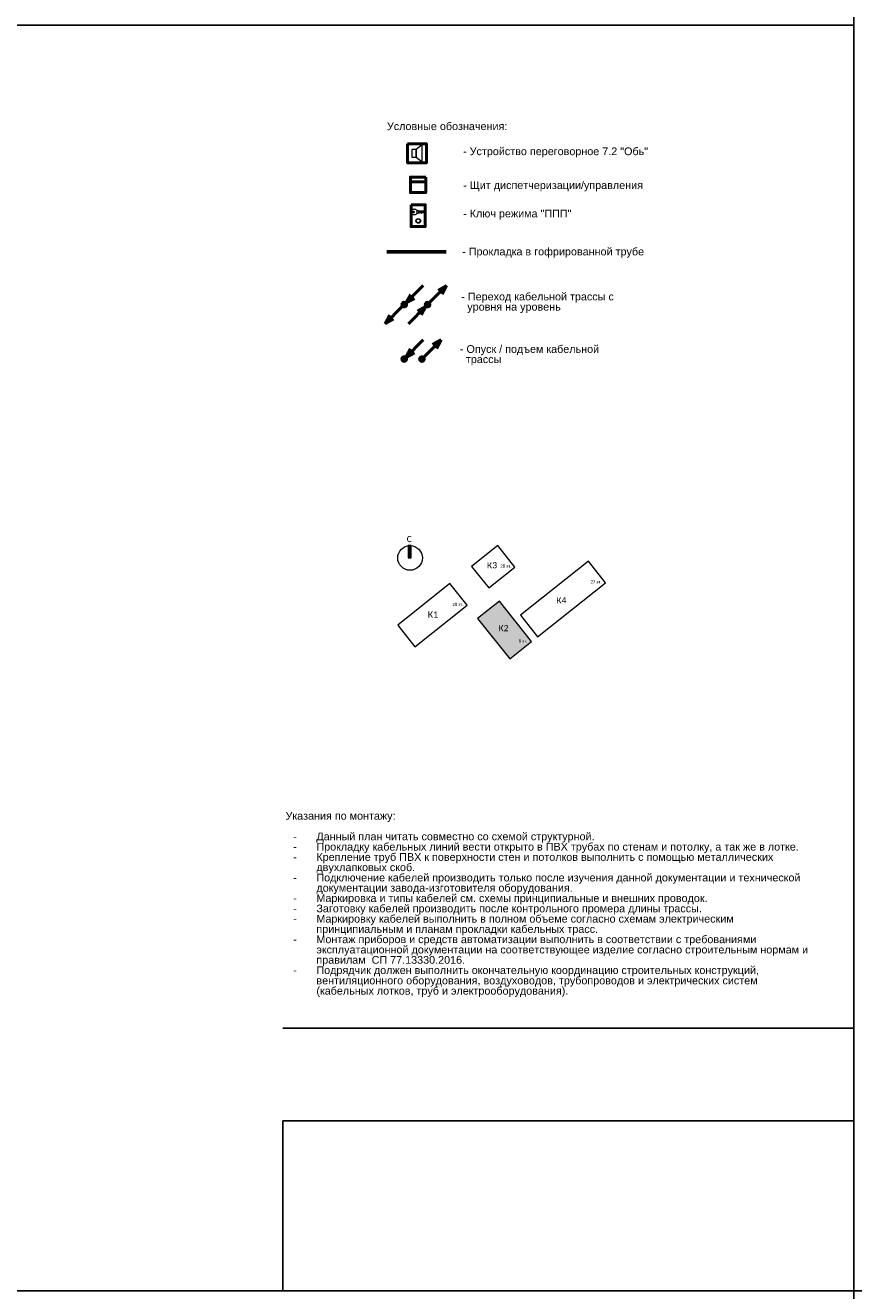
# Model space of a CAD drawing. Header units: millimetres. Extents: x -277772 to 277599, y -59564 to 282085.
# Tile 38 of 192: x -121620 to -94774, y -35802 to 5198. Entities that reach past the tile are written whole.
import ezdxf
from ezdxf.enums import TextEntityAlignment as Align

# ---------------------------------------------------------------- set-up
doc = ezdxf.new("R2010")
doc.units = ezdxf.units.MM
doc.set_wipeout_variables(frame=1)
doc.layers.add('EI_HATCH_GALV', color=7, linetype='Continuous')
doc.layers.add('UNPLOTTED', color=2, linetype='Continuous', plot=False)
for name, color, linetype, lineweight in [('КИП_выноска', 6, 'Continuous', 25), ('КИП_прибор', 140, 'Continuous', 50), ('КИП_трасса', 3, 'Continuous', 60), ('Типовые аннотации', 7, 'Continuous', 18)]:
    doc.layers.add(name, color=color, linetype=linetype, lineweight=lineweight)
doc.styles.add('Calibri Light', font='calibril.ttf', dxfattribs={"height": 2})
doc.styles.add('Calibri Light_1', font='calibril.ttf', dxfattribs={"height": 1})
doc.styles.add('CP.Text', font='arial.ttf')
doc.linetypes.add('в трубе открыто', pattern='A,10,[133,ltypeshp.shx,S=0.75,R=0,X=-5,Y=2.5],-2.5,[130,ltypeshp.shx,S=2.5,R=-45,X=0,Y=0],-2.5', length=15)

# ---------------------------------------------------------------- blocks, each defined once
blk = doc.blocks.new('*U4')
at = {"color": 0}
blk.add_line((0, 85.08), (-185, 85.08), dxfattribs=at)
for points in [[(0, 410), (0, 0), (-569, 0), (-569, 410)], [(-185, 55.08), (0, 55.08), (0, 0), (-185, 0)]]:
    blk.add_lwpolyline(points, close=True, dxfattribs=at)
blk = doc.blocks.new('Bag_K02')
at = {"layer": 'EI_HATCH_GALV', "ltscale": 100}
h = blk.add_hatch(dxfattribs=at)
h.set_pattern_fill('ANGLE', color=256)
h.set_pattern_definition([(0, (120901.1944, 21694.9894), (0, 6.985), [5.08, -1.905]), (90, (120901.1944, 21694.9894), (-6.985, 4e-16), [5.08, -1.905])])
h.paths.add_polyline_path([(2742, 1477), (2034, 913), (3076, -395), (3784, 168)])
h.paths.add_polyline_path([(3571, 71), (3659, 71), (3659, 313), (3571, 313)], flags=24)
h.paths.add_polyline_path([(3445, 71), (3626, 71), (3626, 313), (3445, 313)], flags=24)
h.paths.add_polyline_path([(3332, 71), (3461, 71), (3461, 313), (3332, 313)], flags=24)
h.paths.add_polyline_path([(2808, 368), (3068, 368), (3068, 853), (2808, 853)], flags=24)
h.paths.add_polyline_path([(2627, 368), (2895, 368), (2895, 853), (2627, 853)], flags=24)
at = {"layer": 'Типовые аннотации', "lineweight": 9}
blk.add_hatch(color=256, dxfattribs=at).paths.add_polyline_path([(-114, 2878), (-214, 2878), (-214, 3278), (-114, 3278)])
at = {"layer": 'Типовые аннотации'}
for p, q in [((-114, 3278), (-214, 3278)), ((-214, 3278), (-214, 2878)), ((-214, 2878), (-114, 2878)), ((-114, 2878), (-114, 3278)), ((1139, 2045), (-554, 696)), ((1694, 1349), (1139, 2045)), ((0, 0), (1694, 1349)), ((-554, 696), (0, 0))]:
    blk.add_line(p, q, dxfattribs=at)
at = {"layer": 'Типовые аннотации', "lineweight": 9}
for p, q in [((2688, 3278), (1840, 2602)), ((3243, 2582), (2688, 3278)), ((1840, 2602), (2394, 1906)), ((2394, 1906), (3243, 2582)), ((5623, 2771), (3425, 1020)), ((6178, 2074), (5623, 2771)), ((3979, 324), (6178, 2074)), ((1139, 2045), (-554, 696)), ((1694, 1349), (1139, 2045)), ((0, 0), (1694, 1349)), ((2742, 1477), (2034, 913)), ((3784, 168), (2742, 1477)), ((2034, 913), (3076, -395)), ((3425, 1020), (3979, 324)), ((-554, 696), (0, 0)), ((3076, -395), (3784, 168))]:
    blk.add_line(p, q, dxfattribs=at)
at = {"layer": 'Типовые аннотации'}
blk.add_circle((-154, 2878), 400, dxfattribs=at)
at = {"layer": 'Типовые аннотации', "lineweight": 9, "attachment_point": 1}
for s, insert, char_height, width, style in [('\\fCalibri Light|b0|i0|c204|p34|;C', (-263, 3589), 200, 208.44, 'Calibri Light'), ('\\fCalibri Light|b0|i0|c204|p34|;К', (2335, 2739), 200, 208.44, 'Calibri Light'), ('\\fCalibri Light|b0|i0|c204|p34|;3', (2507, 2739), 200, 192.41, 'Calibri Light'), ('28 ', (2770, 2665), 100, 232.49, 'Calibri Light_1'), ('эт', (2962, 2665), 100, 160.34, 'Calibri Light_1'), ('\\fCalibri Light|b0|i0|c204|p34|;.', (3094, 2665), 100, 48.1, 'Calibri Light_1'), ('27 ', (5689, 2152), 100, 232.49, 'Calibri Light_1'), ('эт', (5880, 2152), 100, 160.34, 'Calibri Light_1'), ('\\fCalibri Light|b0|i0|c204|p34|;.', (6013, 2152), 100, 48.1, 'Calibri Light_1'), ('28 ', (1214, 1420), 100, 232.49, 'Calibri Light_1'), ('28 ', (1214, 1420), 100, 232.49, 'Calibri Light_1'), ('эт', (1406, 1420), 100, 160.34, 'Calibri Light_1'), ('эт', (1406, 1420), 100, 160.34, 'Calibri Light_1'), ('\\fCalibri Light|b0|i0|c204|p34|;.', (1538, 1420), 100, 48.1, 'Calibri Light_1'), ('\\fCalibri Light|b0|i0|c204|p34|;.', (1538, 1420), 100, 48.1, 'Calibri Light_1'), ('\\fCalibri Light|b0|i0|c204|p34|;К', (4582, 1605), 200, 208.44, 'Calibri Light'), ('\\fCalibri Light|b0|i0|c204|p34|;4', (4754, 1605), 200, 192.41, 'Calibri Light'), ('\\fCalibri Light|b0|i0|c204|p34|;К', (419, 1144), 200, 208.44, 'Calibri Light'), ('\\fCalibri Light|b0|i0|c204|p34|;К', (419, 1144), 200, 208.44, 'Calibri Light'), ('\\fCalibri Light|b0|i0|c204|p34|;1', (591, 1144), 200, 192.41, 'Calibri Light'), ('\\fCalibri Light|b0|i0|c204|p34|;1', (591, 1144), 200, 192.41, 'Calibri Light'), ('\\fCalibri Light|b0|i0|c204|p34|;К', (2706, 703), 200, 208.44, 'Calibri Light'), ('\\fCalibri Light|b0|i0|c204|p34|;2', (2878, 703), 200, 192.41, 'Calibri Light'), ('8 ', (3364, 238), 100, 136.29, 'Calibri Light_1'), ('эт', (3476, 238), 100, 160.34, 'Calibri Light_1'), ('\\fCalibri Light|b0|i0|c204|p34|;.', (3608, 238), 100, 48.1, 'Calibri Light_1')]:
    blk.add_mtext(s, dxfattribs=dict(at, insert=insert, char_height=char_height, width=width, style=style))
blk = doc.blocks.new('A$C449d8904')
blk.add_lwpolyline([(0, 309), (0, 0), (307, 0), (307, 309)], close=True)
at = {"lineweight": 18}
for points in [[(70, 216), (70, 91), (140, 91), (140, 216)], [(237, 17), (237, 292), (140, 216), (140, 91)]]:
    blk.add_lwpolyline(points, close=True, dxfattribs=at)
blk = doc.blocks.new('*U13')
at = {"lineweight": 50}
h = blk.add_hatch(color=256, dxfattribs=at)
h.dxf.hatch_style = 1
edge = h.paths.add_edge_path()
edge.add_arc((0, 0), 0.75, 45, 405)
for q in [(6.19, 6.19), (2.02, 3.29), (3.29, 2.02)]:
    blk.add_line((0.53, 0.53), q, dxfattribs=at)
blk.add_circle((0, 0), 0.75, dxfattribs=at)
blk = doc.blocks.new('*U35')
at = {"lineweight": 50}
h = blk.add_hatch(color=256, dxfattribs=at)
h.dxf.hatch_style = 1
edge = h.paths.add_edge_path()
edge.add_arc((0, 0), 0.75, 45, 405)
for p, q in [((0.53, 0.53), (6.19, 6.19)), ((6.19, 6.19), (3.43, 4.7)), ((6.19, 6.19), (4.7, 3.43))]:
    blk.add_line(p, q, dxfattribs=at)
blk.add_circle((0, 0), 0.75, dxfattribs=at)
blk = doc.blocks.new('*U36')
at = {"lineweight": 50}
h = blk.add_hatch(color=256, dxfattribs=at)
h.dxf.hatch_style = 1
edge = h.paths.add_edge_path()
edge.add_arc((0, 0), 0.75, -135, 225)
for p, q in [((-0.53, -0.53), (-6.19, -6.19)), ((-6.19, -6.19), (-4.7, -3.43)), ((-6.19, -6.19), (-3.43, -4.7))]:
    blk.add_line(p, q, dxfattribs=at)
blk.add_circle((0, 0), 0.75, dxfattribs=at)
blk = doc.blocks.new('*U37')
at = {"lineweight": 50}
h = blk.add_hatch(color=256, dxfattribs=at)
h.dxf.hatch_style = 1
edge = h.paths.add_edge_path()
edge.add_arc((0, 0), 0.75, -135, 225)
for q in [(-6.19, -6.19), (-3.29, -2.02), (-2.02, -3.29)]:
    blk.add_line((-0.53, -0.53), q, dxfattribs=at)
blk.add_circle((0, 0), 0.75, dxfattribs=at)
blk = doc.blocks.new('Шкаф')
at = {"linetype": 'Continuous'}
blk.add_wipeout([(-2.5, -2.5), (-2.5, 2.5), (2.5, 2.5), (2.5, -2.5)], dxfattribs=at)
at = {"color": 0, "linetype": 'Continuous'}
for points in [[(-2.5, -2.5), (2.5, -2.5), (2.5, 2.5), (-2.5, 2.5)], [(-2.5, -2.5), (2.5, -2.5), (2.5, -1), (-2.5, -1)]]:
    blk.add_lwpolyline(points, close=True, dxfattribs=at)
blk = doc.blocks.new('A$C5ef3676d')
blk.add_lwpolyline([(0, 470), (307, 470), (307, 0), (0, 0)], close=True)
at = {"lineweight": 18}
for points in [[(284, 309), (135, 309), (119, 315), (292, 315)], [(125, 345), (140, 356), (146, 356), (150, 353), (150, 339), (275, 339), (296, 324), (296, 320), (269, 294), (254, 294), (243, 305), (226, 288), (224, 288)], [(220, 288), (216, 288), (199, 303), (182, 286), (169, 298), (150, 298), (150, 275), (146, 273), (125, 284)]]:
    blk.add_lwpolyline(points, dxfattribs=at)
at = {"lineweight": 25}
blk.add_lwpolyline([(220, 288), (222, 292), (224, 288)], dxfattribs=at)
blk.add_circle((56, 314), 13.8, dxfattribs=at)
at = {"lineweight": 18}
for radius in [49.7, 41.3]:
    blk.add_circle((156, 122), radius, dxfattribs=at)
for points, knots in [([(15, 314), (15, 323), (16, 332), (23, 349), (28, 356), (37, 366), (41, 369), (50, 374), (54, 376), (59, 377)], [0, 0, 0, 0, 0.547336, 0.547336, 1.063434, 1.063434, 1.361474, 1.361474, 1.660846, 1.660846, 1.660846, 1.660846]), ([(59, 252), (53, 253), (46, 256), (35, 265), (30, 271), (22, 282), (19, 288), (16, 301), (15, 307), (15, 314)], [0, 0, 0, 0, 0.417934, 0.417934, 0.875269, 0.875269, 1.256039, 1.256039, 1.653364, 1.653364, 1.653364, 1.653364]), ([(59, 377), (66, 379), (72, 379), (86, 378), (93, 376), (104, 369), (109, 365), (118, 356), (122, 350), (125, 344)], [0, 0, 0, 0, 0.41198, 0.41198, 0.823657, 0.823657, 1.201793, 1.201793, 1.602028, 1.602028, 1.602028, 1.602028]), ([(125, 285), (121, 277), (116, 270), (104, 259), (98, 255), (86, 251), (81, 250), (70, 250), (65, 250), (59, 252)], [0, 0, 0, 0, 0.510094, 0.510094, 0.964236, 0.964236, 1.282131, 1.282131, 1.607848, 1.607848, 1.607848, 1.607848])]:
    blk.add_open_spline(points, degree=3, knots=knots, dxfattribs=at)

msp = doc.modelspace()

# ---------------------------------------------------------------- linework, layer by layer
at = {"layer": 'UNPLOTTED', "color": 1, "ltscale": 100}
for p, direction in [((-94774, -23502), (0, 1)), ((-94774, -35802), (1, 0))]:
    msp.add_xline(p, direction, dxfattribs=at)
at = {"layer": 'КИП_трасса', "linetype": 'в трубе открыто', "ltscale": 100}
msp.add_line((-109901, -2144), (-107976, -2144), dxfattribs=at)

# ---------------------------------------------------------------- block references
at = {"layer": 'UNPLOTTED', "xscale": 100, "yscale": 100, "zscale": 100}
msp.add_blockref('*U4', (-94774, -35802), dxfattribs=at)
at = {"layer": 'КИП_выноска', "xscale": 100, "yscale": 100, "zscale": 100}
for name, p in [('*U13', (-109340, -3852)), ('*U35', (-108584, -3852)), ('*U36', (-109340, -3852)), ('*U37', (-108584, -3852)), ('*U13', (-109340, -5615)), ('*U35', (-108765, -5615))]:
    msp.add_blockref(name, p, dxfattribs=at)
at = {"layer": 'КИП_прибор'}
for name, p, xscale, yscale, zscale in [('A$C449d8904', (-109233, 741), 2, 2, 2), ('A$C5ef3676d', (-109120, -1322), 1.5, 1.5, 1.5)]:
    msp.add_blockref(name, p, dxfattribs=dict(at, xscale=xscale, yscale=yscale, zscale=zscale))
at = {"layer": 'КИП_трасса', "linetype": 'в трубе открыто'}
msp.add_blockref('Bag_K02', (-108996, -14937), dxfattribs=at)

# ---------------------------------------------------------------- texts
at = {"style": 'CP.Text'}
msp.add_text('Условные обозначения:', height=250, dxfattribs=at).set_placement((-109900, 1928), align=Align.MIDDLE_LEFT)
at = {"char_height": 250, "style": 'CP.Text'}
for s, insert, width, attachment_point, line_spacing_factor in [('- Устройство переговорное 7.2 "Обь"', (-107432, 1078), 7645.45, 4, 0.9), ('- Щит диспетчеризации/управления', (-107432, -20), 7645.45, 4, 0.9), ('- Ключ режима "ППП"', (-107432, -939), 7645.45, 4, 0.9), ('- Прокладка в гофрированной трубе', (-107463, -2170), 7645.45, 4, 0.9), ('Указания по монтажу:\\P\\P\\pxi-3,l4,t4;-^IДанный план читать совместно со схемой структурной.\\P-^IПрокладку кабельных линий вести открыто в ПВХ трубах по стенам и потолку, а так же в лотке.\\P-^IКрепление труб ПВХ к поверхности стен и потолков выполнить с помощью металлических двухлапковых скоб.\\P-^IПодключение кабелей производить только после изучения данной документации и технической документации завода-изготовителя оборудования.\\P-^IМаркировка и типы кабелей см. схемы принципиальные и внешних проводок.\\P-^IЗаготовку кабелей производить после контрольного промера длины трассы.\\P-^IМаркировку кабелей выполнить в полном объеме согласно схемам электрическим принципиальным и планам прокладки кабельных трасс.\\P-^IМонтаж приборов и средств автоматизации выполнить в соответствии с требованиями эксплуатационной документации на соответствующее изделие согласно строительным нормам и правилам  СП 77.13330.2016.\\P-^IПодрядчик должен выполнить окончательную координацию строительных конструкций, вентиляционного оборудования, воздуховодов, трубопроводов и электрических систем (кабельных лотков, труб и электрооборудования).', (-113186, -20291), 17195.48, 1, 0.8)]:
    msp.add_mtext(s, dxfattribs=dict(at, insert=insert, width=width, attachment_point=attachment_point, line_spacing_factor=line_spacing_factor))
at = {"linetype": 'Continuous', "char_height": 250, "width": 5658.48, "attachment_point": 4, "line_spacing_factor": 0.792, "style": 'CP.Text'}
for s, insert in [('- Переход кабельной трассы с   \\P  уровня на уровень', (-107490, -3793)), ('- Опуск / подъем кабельной\\P  трассы ', (-107536, -5494))]:
    msp.add_mtext(s, dxfattribs=dict(at, insert=insert))

# ---------------------------------------------------------------- next in the draw order: block references
at = {"layer": 'КИП_прибор', "linetype": 'ByBlock', "xscale": 100, "yscale": 100, "zscale": 100, "rotation": 180}
msp.add_blockref('Шкаф', (-108890, 28), dxfattribs=at)

doc.saveas('drawing.dxf')
